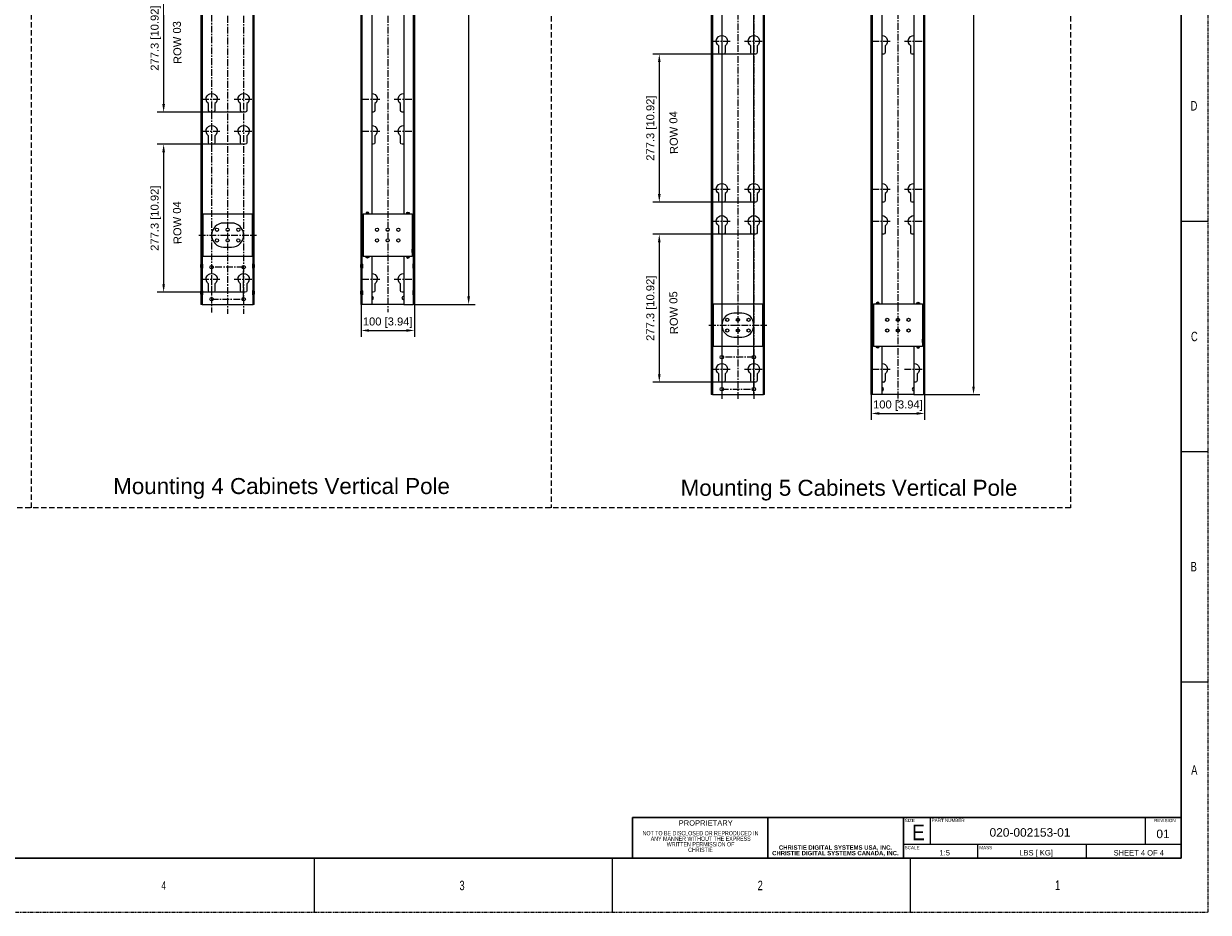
# Model space of a CAD drawing. Header units: millimetres. Extents: x -1086 to 4901, y 927 to 9917.
# Tile 3 of 86: x 1163 to 3384, y 927 to 2593. Entities that reach past the tile are written whole.
import ezdxf
from ezdxf.lldxf.tags import DXFTag

# ---------------------------------------------------------------- set-up
doc = ezdxf.new("R2010")
doc.units = ezdxf.units.MM
doc.header["$PDSIZE"] = -1
for name, pattern in [('ACISOWELD', [3, 2, -1]), ('CENTERX2', [20.319999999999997, 12.7, -2.54, 2.54, -2.54]), ('SLD-Phantom', [12.699999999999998, 6.35, -1.27, 1.27, -1.27, 1.27, -1.27]), ('SLD-Solid', [0])]:
    doc.linetypes.add(name, pattern=pattern)
for name, color, linetype, lineweight in [('5剖面线层', 4, 'Continuous', 15), ('7标注层', 6, 'Continuous', 15), ('中心线', 1, 'CENTERX2', 13), ('尺寸线', 6, 'Continuous', 13), ('虚线', 3, 'DASHED', 13)]:
    doc.layers.add(name, color=color, linetype=linetype, lineweight=lineweight)
doc.styles.add('ARIAL', font='arial.ttf')
doc.styles.add('SLDTEXTSTYLE0', font='GOTHIC.TTF', dxfattribs={"width": 0.7304})
doc.styles.add('SLDTEXTSTYLE1', font='GOTHIC.TTF', dxfattribs={"width": 0.7304})
doc.styles.add('SLDTEXTSTYLE2', font='ARIALBD.TTF', dxfattribs={"width": 0.948})
doc.styles.add('标注', font='arial.ttf')
tags = doc.linetypes.add('DASHED', pattern=[19.049999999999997, 12.7, -6.35]).pattern_tags.tags
tags[6:7] = [DXFTag(74, 4), DXFTag(75, 0), DXFTag(340, '0'), DXFTag(46, 1.0), DXFTag(50, 0.0), DXFTag(44, 0.0), DXFTag(45, 0.0)]
tags[4:5] = [DXFTag(74, 4), DXFTag(75, 0), DXFTag(340, '0'), DXFTag(46, 1.0), DXFTag(50, 0.0), DXFTag(44, 0.0), DXFTag(45, 0.0)]
doc.dimstyles.new(')CCC-35A1', dxfattribs={"dimscale": 20, "dimtxt": 1.5, "dimasz": 2.5, "dimexe": 1.2, "dimexo": 0, "dimgap": 0.5, "dimtad": 1, "dimzin": 12, "dimdsep": 46, "dimtxsty": 'ARIAL', "dimcen": 0.5, "dimclrd": 6, "dimclre": 6, "dimclrt": 6, "dimadec": 3, "dimazin": 3, "dimtfac": 1, "dimtmove": 0, "dimatfit": 3, "dimfxl": 1, "dimlwd": 13, "dimlwe": 13, "dimarcsym": 0})

# ---------------------------------------------------------------- blocks, each defined once
blk = doc.blocks.new('*D47')
at = {"layer": '7标注层', "color": 6, "lineweight": 13}
for p, q in [((2532.172232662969, 2197.98570751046), (2342.838824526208, 2197.98570751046)), ((2354.838824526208, 2182.98570751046), (2354.838824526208, 1935.688717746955)), ((2532.172232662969, 1920.688717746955), (2342.838824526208, 1920.688717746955))]:
    blk.add_line(p, q, dxfattribs=at)
at = {"layer": '7标注层', "color": 6}
for points in [[(2357.338824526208, 2182.98570751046), (2352.338824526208, 2182.98570751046), (2354.838824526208, 2197.98570751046)], [(2352.338824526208, 1935.688717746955), (2357.338824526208, 1935.688717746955), (2354.838824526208, 1920.688717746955)]]:
    blk.add_solid(points, dxfattribs=at)
at = {"layer": 'Defpoints', "color": 0}
for p in [(2532.172232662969, 2197.98570751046), (2354.838824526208, 1920.688717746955), (2532.172232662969, 1920.688717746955)]:
    blk.add_point(p, dxfattribs=at)
at = {"layer": '7标注层', "color": 6, "insert": (2340.22593230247, 2059.337212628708), "char_height": 15, "attachment_point": 5, "rotation": 90, "style": 'ARIAL'}
blk.add_mtext('277.3 [10.92]', dxfattribs=at)
blk = doc.blocks.new('*D48')
at = {"layer": '7标注层', "color": 6, "lineweight": 13}
for p, q in [((2532.172232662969, 2535.48570751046), (2342.838824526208, 2535.48570751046)), ((2354.838824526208, 2520.48570751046), (2354.838824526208, 2273.185707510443)), ((2532.172232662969, 2258.185707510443), (2342.838824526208, 2258.185707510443))]:
    blk.add_line(p, q, dxfattribs=at)
at = {"layer": '7标注层', "color": 6}
for points in [[(2357.338824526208, 2520.48570751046), (2352.338824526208, 2520.48570751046), (2354.838824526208, 2535.48570751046)], [(2352.338824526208, 2273.185707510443), (2357.338824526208, 2273.185707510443), (2354.838824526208, 2258.185707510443)]]:
    blk.add_solid(points, dxfattribs=at)
at = {"layer": 'Defpoints', "color": 0}
for p in [(2532.172232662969, 2535.48570751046), (2354.838824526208, 2258.185707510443), (2532.172232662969, 2258.185707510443)]:
    blk.add_point(p, dxfattribs=at)
at = {"layer": '7标注层', "color": 6, "insert": (2340.22593230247, 2396.835707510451), "char_height": 15, "attachment_point": 5, "rotation": 90, "style": 'ARIAL'}
blk.add_mtext('277.3 [10.92]', dxfattribs=at)
blk = doc.blocks.new('*D50')
at = {"layer": '7标注层', "color": 6, "lineweight": 13}
for p, q in [((2752.172232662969, 1897.685708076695), (2752.172232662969, 1850.210083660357)), ((2852.172232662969, 1897.685708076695), (2852.172232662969, 1850.210083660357)), ((2767.172232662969, 1862.210083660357), (2837.172232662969, 1862.210083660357))]:
    blk.add_line(p, q, dxfattribs=at)
at = {"layer": '7标注层', "color": 6}
for points in [[(2767.172232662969, 1864.710083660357), (2767.172232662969, 1859.710083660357), (2752.172232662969, 1862.210083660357)], [(2837.172232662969, 1859.710083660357), (2837.172232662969, 1864.710083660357), (2852.172232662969, 1862.210083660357)]]:
    blk.add_solid(points, dxfattribs=at)
at = {"layer": 'Defpoints', "color": 0}
for p in [(2752.172232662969, 1897.685708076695), (2852.172232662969, 1897.685708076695), (2852.172232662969, 1862.210083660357)]:
    blk.add_point(p, dxfattribs=at)
at = {"layer": '7标注层', "color": 6, "insert": (2802.172232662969, 1876.822975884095), "char_height": 15, "attachment_point": 5, "style": 'ARIAL'}
blk.add_mtext('100 [3.94]', dxfattribs=at)
blk = doc.blocks.new('*D51')
at = {"layer": '7标注层', "color": 6, "lineweight": 13}
for p, q in [((2852.172232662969, 3579.185708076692), (2955.891890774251, 3579.185708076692)), ((2943.891890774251, 3564.185708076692), (2943.891890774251, 1912.685708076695)), ((2852.172232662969, 1897.685708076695), (2955.891890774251, 1897.685708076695))]:
    blk.add_line(p, q, dxfattribs=at)
at = {"layer": '7标注层', "color": 6}
for points in [[(2946.391890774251, 3564.185708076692), (2941.391890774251, 3564.185708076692), (2943.891890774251, 3579.185708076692)], [(2941.391890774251, 1912.685708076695), (2946.391890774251, 1912.685708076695), (2943.891890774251, 1897.685708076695)]]:
    blk.add_solid(points, dxfattribs=at)
at = {"layer": 'Defpoints', "color": 0}
for p in [(2852.172232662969, 3579.185708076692), (2852.172232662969, 1897.685708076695), (2943.891890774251, 1897.685708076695)]:
    blk.add_point(p, dxfattribs=at)
at = {"layer": '7标注层', "color": 6, "insert": (2929.278998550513, 2738.435708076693), "char_height": 15, "attachment_point": 5, "rotation": 90, "style": 'ARIAL'}
blk.add_mtext('1681.5 [66.20]', dxfattribs=at)
blk = doc.blocks.new('DFGHDFG6YY8')
at = {"color": 7, "linetype": 'Continuous', "lineweight": 15}
for points in [[(-29580.31370103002, -27772.53763908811, -3.186140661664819), (-29568.31370103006, -27772.53763908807), (-29568.31370103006, -27785.42279217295, -0.414213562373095), (-29571.31370103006, -27788.42279217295), (-29577.31370103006, -27788.42279217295, -0.414213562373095), (-29580.31370103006, -27785.42279217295), (-29580.31370103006, -27772.53763908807)], [(-29520.31370103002, -27772.53763908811, -3.186140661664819), (-29508.31370103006, -27772.53763908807), (-29508.31370103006, -27785.42279217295, -0.414213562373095), (-29511.31370103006, -27788.42279217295), (-29517.31370103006, -27788.42279217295, -0.414213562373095), (-29520.31370103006, -27785.42279217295), (-29520.31370103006, -27772.53763908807)]]:
    blk.add_lwpolyline(points, format="xyb", close=True, dxfattribs=at)
at = {"layer": '中心线'}
for p, q in [((-29592.09044118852, -27763.91978193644), (-29556.5369608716, -27763.91978193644)), ((-29532.09044118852, -27763.91978193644), (-29496.5369608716, -27763.91978193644))]:
    blk.add_line(p, q, dxfattribs=at)
blk = doc.blocks.new('*D54')
at = {"layer": '7标注层', "color": 6, "lineweight": 13}
for p, q in [((1575.707155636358, 2366.735707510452), (1413.671724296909, 2366.735707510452)), ((1425.671724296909, 2351.735707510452), (1425.671724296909, 2104.435707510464)), ((1575.707155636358, 2089.435707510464), (1413.671724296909, 2089.435707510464))]:
    blk.add_line(p, q, dxfattribs=at)
at = {"layer": '7标注层', "color": 6}
for points in [[(1428.171724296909, 2351.735707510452), (1423.171724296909, 2351.735707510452), (1425.671724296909, 2366.735707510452)], [(1423.171724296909, 2104.435707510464), (1428.171724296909, 2104.435707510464), (1425.671724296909, 2089.435707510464)]]:
    blk.add_solid(points, dxfattribs=at)
at = {"layer": 'Defpoints', "color": 0}
for p in [(1575.707155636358, 2366.735707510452), (1425.671724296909, 2089.435707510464), (1575.707155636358, 2089.435707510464)]:
    blk.add_point(p, dxfattribs=at)
at = {"layer": '7标注层', "color": 6, "insert": (1411.058832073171, 2228.085707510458), "char_height": 15, "attachment_point": 5, "rotation": 90, "style": 'ARIAL'}
blk.add_mtext('277.3 [10.92]', dxfattribs=at)
blk = doc.blocks.new('*D55')
at = {"layer": '7标注层', "color": 6, "lineweight": 13}
for p, q in [((1795.707155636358, 2066.435708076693), (1795.707155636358, 2005.713735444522)), ((1895.707155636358, 2066.435708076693), (1895.707155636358, 2005.713735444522)), ((1810.707155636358, 2017.713735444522), (1880.707155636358, 2017.713735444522))]:
    blk.add_line(p, q, dxfattribs=at)
at = {"layer": '7标注层', "color": 6}
for points in [[(1810.707155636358, 2020.213735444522), (1810.707155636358, 2015.213735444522), (1795.707155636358, 2017.713735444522)], [(1880.707155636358, 2015.213735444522), (1880.707155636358, 2020.213735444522), (1895.707155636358, 2017.713735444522)]]:
    blk.add_solid(points, dxfattribs=at)
at = {"layer": 'Defpoints', "color": 0}
for p in [(1795.707155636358, 2066.435708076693), (1895.707155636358, 2066.435708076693), (1895.707155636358, 2017.713735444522)]:
    blk.add_point(p, dxfattribs=at)
at = {"layer": '7标注层', "color": 6, "insert": (1845.707155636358, 2032.32662766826), "char_height": 15, "attachment_point": 5, "style": 'ARIAL'}
blk.add_mtext('100 [3.94]', dxfattribs=at)
blk = doc.blocks.new('*D56')
at = {"layer": '7标注层', "color": 6, "lineweight": 13}
for p, q in [((1575.707155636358, 2704.235707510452), (1413.671724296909, 2704.235707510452)), ((1425.671724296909, 2689.235707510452), (1425.671724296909, 2441.935707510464)), ((1575.707155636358, 2426.935707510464), (1413.671724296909, 2426.935707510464))]:
    blk.add_line(p, q, dxfattribs=at)
at = {"layer": '7标注层', "color": 6}
for points in [[(1428.171724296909, 2689.235707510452), (1423.171724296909, 2689.235707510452), (1425.671724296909, 2704.235707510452)], [(1423.171724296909, 2441.935707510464), (1428.171724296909, 2441.935707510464), (1425.671724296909, 2426.935707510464)]]:
    blk.add_solid(points, dxfattribs=at)
at = {"layer": 'Defpoints', "color": 0}
for p in [(1575.707155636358, 2704.235707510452), (1425.671724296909, 2426.935707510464), (1575.707155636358, 2426.935707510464)]:
    blk.add_point(p, dxfattribs=at)
at = {"layer": '7标注层', "color": 6, "insert": (1411.058832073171, 2565.585707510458), "char_height": 15, "attachment_point": 5, "rotation": 90, "style": 'ARIAL'}
blk.add_mtext('277.3 [10.92]', dxfattribs=at)
blk = doc.blocks.new('*D57')
at = {"layer": '7标注层', "color": 6, "lineweight": 13}
for p, q in [((1895.707155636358, 3410.435708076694), (2009.445221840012, 3410.435708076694)), ((1997.445221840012, 3395.435708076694), (1997.445221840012, 2081.435708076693)), ((1895.707155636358, 2066.435708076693), (2009.445221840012, 2066.435708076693))]:
    blk.add_line(p, q, dxfattribs=at)
at = {"layer": '7标注层', "color": 6}
for points in [[(1999.945221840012, 3395.435708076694), (1994.945221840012, 3395.435708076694), (1997.445221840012, 3410.435708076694)], [(1994.945221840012, 2081.435708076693), (1999.945221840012, 2081.435708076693), (1997.445221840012, 2066.435708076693)]]:
    blk.add_solid(points, dxfattribs=at)
at = {"layer": 'Defpoints', "color": 0}
for p in [(1895.707155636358, 3410.435708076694), (1895.707155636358, 2066.435708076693), (1997.445221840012, 2066.435708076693)]:
    blk.add_point(p, dxfattribs=at)
at = {"layer": '7标注层', "color": 6, "insert": (1982.832329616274, 2738.435708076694), "char_height": 15, "attachment_point": 5, "rotation": 90, "style": 'ARIAL'}
blk.add_mtext('1344 [52.91]', dxfattribs=at)
blk = doc.blocks.new('YTHGFGH')
at = {"color": 7, "linetype": 'Continuous', "lineweight": 15}
for p, q in [((20055.4507891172, 9030.66680704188), (20055.7007891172, 9030.91680704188)), ((20055.4507891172, 9030.66680704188), (20055.4507891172, 9023.266807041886)), ((20055.7007891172, 9023.016807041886), (20055.4507891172, 9023.266807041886)), ((20055.7007891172, 9023.016807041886), (20055.7007891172, 9030.91680704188)), ((20055.7007891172, 9030.91680704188), (20057.4507891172, 9030.91680704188)), ((20057.4507891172, 9023.016807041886), (20055.7007891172, 9023.016807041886)), ((20057.4507891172, 9023.016807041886), (20057.4507891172, 9030.91680704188)), ((20057.7645863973, 9030.722464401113), (20057.4507891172, 9030.722464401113)), ((20057.7645863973, 9030.199923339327), (20057.4507891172, 9030.199923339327)), ((20057.7645863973, 9029.633144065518), (20057.4507891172, 9029.633144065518)), ((20057.7645863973, 9029.132950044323), (20057.4507891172, 9029.132950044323)), ((20057.7645863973, 9029.082824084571), (20057.4507891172, 9029.082824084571)), ((20057.7645863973, 9028.540602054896), (20057.4507891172, 9028.540602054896)), ((20057.7645863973, 9028.325373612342), (20057.4507891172, 9028.325373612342)), ((20057.7645863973, 9027.794200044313), (20057.4507891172, 9027.794200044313)), ((20057.7645863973, 9027.434937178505), (20057.4507891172, 9027.434937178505)), ((20057.7645863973, 9026.966807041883), (20057.4507891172, 9026.966807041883)), ((20057.7645863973, 9026.498676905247), (20057.4507891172, 9026.498676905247)), ((20057.7645863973, 9026.139414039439), (20057.4507891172, 9026.139414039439)), ((20057.7645863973, 9025.608240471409), (20057.4507891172, 9025.608240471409)), ((20057.7645863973, 9025.39301202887), (20057.4507891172, 9025.39301202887)), ((20057.7645863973, 9024.85078999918), (20057.4507891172, 9024.85078999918)), ((20057.7645863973, 9024.800664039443), (20057.4507891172, 9024.800664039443)), ((20057.7645863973, 9024.300470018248), (20057.4507891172, 9024.300470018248)), ((20057.7645863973, 9023.72005891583), (20057.4507891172, 9023.72005891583)), ((20057.7645863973, 9023.211149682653), (20057.4507891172, 9023.211149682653)), ((20057.7645863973, 9029.633144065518), (20057.7645863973, 9030.722464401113)), ((20057.7645863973, 9029.432795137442), (20058.2267891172, 9029.656807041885)), ((20057.7645863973, 9029.132950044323), (20057.7645863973, 9029.633144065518)), ((20057.7645863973, 9029.082824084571), (20057.7645863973, 9029.132950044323)), ((20057.7645863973, 9028.540602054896), (20057.7645863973, 9029.082824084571)), ((20057.7645863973, 9028.325373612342), (20057.7645863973, 9028.540602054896)), ((20057.7645863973, 9027.794200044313), (20057.7645863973, 9028.325373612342)), ((20057.7645863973, 9027.434937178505), (20057.7645863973, 9027.794200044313)), ((20057.7645863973, 9026.966807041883), (20057.7645863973, 9027.434937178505)), ((20057.7645863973, 9026.498676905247), (20057.7645863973, 9026.966807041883)), ((20057.7645863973, 9026.139414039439), (20057.7645863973, 9026.498676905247)), ((20057.7645863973, 9025.608240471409), (20057.7645863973, 9026.139414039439)), ((20057.7645863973, 9025.39301202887), (20057.7645863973, 9025.608240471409)), ((20057.7645863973, 9024.85078999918), (20057.7645863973, 9025.39301202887)), ((20057.7645863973, 9024.800664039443), (20057.7645863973, 9024.85078999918)), ((20057.7645863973, 9024.300470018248), (20057.7645863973, 9024.800664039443)), ((20057.7645863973, 9024.500818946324), (20058.2267891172, 9024.27680704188)), ((20057.7645863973, 9023.211149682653), (20057.7645863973, 9024.300470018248)), ((20058.22678911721, 9024.276807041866), (20058.2267891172, 9029.65680704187)), ((20058.2267891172, 9029.656807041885), (20058.4207891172, 9029.656807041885)), ((20058.2267891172, 9024.27680704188), (20058.4207891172, 9024.27680704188)), ((20058.4207891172, 9024.27680704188), (20058.4207891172, 9029.656807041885))]:
    blk.add_line(p, q, dxfattribs=at)
at = {"layer": 'Defpoints', "color": 3}
for p, q in [((20055.4507891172, 9028.966807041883), (20058.4207891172, 9028.966807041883)), ((20055.4507891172, 9024.966807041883), (20058.4207891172, 9024.966807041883))]:
    blk.add_line(p, q, dxfattribs=at)
at = {"insert": (20056.30044147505, 9025.49240792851), "char_height": 0.625, "width": 0.7701345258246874, "attachment_point": 1, "rotation": 90, "style": '标注'}
blk.add_mtext('JCLS-M4-1', dxfattribs=at)

msp = doc.modelspace()

# ---------------------------------------------------------------- hatches: boundary and pattern name
at = {"layer": '5剖面线层'}
for points in [[(1799.707155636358, 2223.938717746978, -0.9999999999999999), (1799.707155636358, 2229.938717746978)], [(1810.739152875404, 2236.438717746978, 0.9999999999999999), (1804.739152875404, 2236.438717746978)], [(1880.675158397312, 2236.438717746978, -0.9999999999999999), (1886.675158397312, 2236.438717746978)], [(1891.707155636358, 2223.938717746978, 0.9999999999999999), (1891.707155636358, 2229.938717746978)], [(1799.707155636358, 2193.938717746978, -0.9999999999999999), (1799.707155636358, 2199.938717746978)], [(1891.707155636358, 2193.938717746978, 0.9999999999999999), (1891.707155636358, 2199.938717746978)], [(1799.707155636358, 2169.938717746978, 0.9999999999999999), (1799.707155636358, 2163.938717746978)], [(1810.739152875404, 2156.438717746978, -0.9999999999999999), (1804.739152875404, 2156.438717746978)], [(1880.675158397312, 2156.438717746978, 0.9999999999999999), (1886.675158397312, 2156.438717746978)], [(1891.707155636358, 2169.938717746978, -0.9999999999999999), (1891.707155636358, 2163.938717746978)], [(2767.204229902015, 2067.685708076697, 0.9999999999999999), (2761.204229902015, 2067.685708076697)], [(2837.140235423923, 2067.685708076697, -0.9999999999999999), (2843.140235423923, 2067.685708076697)], [(2756.172232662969, 2055.185708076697, -0.9999999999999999), (2756.172232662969, 2061.185708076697)], [(2848.172232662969, 2055.185708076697, 0.9999999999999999), (2848.172232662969, 2061.185708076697)], [(2756.172232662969, 2025.185708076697, -0.9999999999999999), (2756.172232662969, 2031.185708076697)], [(2848.172232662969, 2025.185708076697, 0.9999999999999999), (2848.172232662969, 2031.185708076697)], [(2756.172232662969, 2001.185708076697, 0.9999999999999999), (2756.172232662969, 1995.185708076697)], [(2848.172232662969, 2001.185708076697, -0.9999999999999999), (2848.172232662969, 1995.185708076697)], [(2767.204229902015, 1987.685708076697, -0.9999999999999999), (2761.204229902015, 1987.685708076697)], [(2837.140235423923, 1987.685708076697, 0.9999999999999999), (2843.140235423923, 1987.685708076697)]]:
    msp.add_hatch(color=256, dxfattribs=at).paths.add_polyline_path(points)

# ---------------------------------------------------------------- linework, layer by layer
at = {"color": 7, "linetype": 'SLD-Phantom', "lineweight": 0}
for p, q in [((3384.01924929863, 927.4463750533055), (3384.01924929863, 4381.846375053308)), ((-1086.380750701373, 927.4463750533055), (3384.01924929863, 927.4463750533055))]:
    msp.add_line(p, q, dxfattribs=at)
at = {"color": 7, "linetype": 'SLD-Solid', "lineweight": 30}
for p, q in [((3333.219249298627, 4280.246375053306), (3333.219249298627, 1029.046375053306)), ((3333.219249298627, 1105.246375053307), (2304.51924929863, 1105.246375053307)), ((2304.51924929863, 1029.046375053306), (2304.51924929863, 1105.246375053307)), ((2558.51924929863, 1029.046375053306), (2558.51924929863, 1105.246375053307)), ((2812.51924929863, 1029.046375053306), (2812.51924929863, 1105.246375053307)), ((-1035.580750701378, 1029.046375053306), (3333.219249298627, 1029.046375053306))]:
    msp.add_line(p, q, dxfattribs=at)
at = {"linetype": 'ACISOWELD', "ltscale": 5}
for p, q in [((1177.880735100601, 1685.243326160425), (1177.880735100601, 3791.628089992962)), ((2151.938484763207, 3791.628089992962), (2151.938484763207, 1685.243326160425))]:
    msp.add_line(p, q, dxfattribs=at)
at = {"color": 7, "linetype": 'Continuous', "lineweight": 15}
for p, q in [((2452.172232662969, 3579.185708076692), (2452.172232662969, 1897.685708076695)), ((2552.172232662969, 1897.685708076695), (2552.172232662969, 3579.185708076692)), ((2752.172232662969, 1897.685708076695), (2752.172232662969, 3579.185708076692)), ((2852.172232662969, 3579.185708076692), (2852.172232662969, 1897.685708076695)), ((1495.707155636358, 3410.43570807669), (1495.707155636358, 2066.435708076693)), ((1595.707155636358, 2066.435708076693), (1595.707155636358, 3410.43570807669)), ((1795.707155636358, 2066.435708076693), (1795.707155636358, 3410.435708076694)), ((1895.707155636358, 3410.435708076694), (1895.707155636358, 2066.435708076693)), ((1815.707155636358, 3240.43570807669), (1815.707155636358, 2236.438717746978)), ((1875.707155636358, 3240.435708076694), (1875.707155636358, 2236.438717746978)), ((2772.172232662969, 2698.435708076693), (2772.172232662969, 2067.685708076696)), ((2832.172232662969, 2698.435708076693), (2832.172232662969, 2067.685708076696)), ((1799.707155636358, 2236.438717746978), (1799.707155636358, 2157.438717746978)), ((1891.707155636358, 2236.438717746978), (1891.707155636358, 2157.438717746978)), ((1815.707155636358, 2156.438717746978), (1815.707155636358, 2066.435708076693)), ((1875.707155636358, 2156.438717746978), (1875.707155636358, 2066.435708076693)), ((1497.807155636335, 2066.435708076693), (1495.707155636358, 2066.435708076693)), ((1497.807155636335, 2066.435708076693), (1593.607155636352, 2066.435708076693)), ((1595.707155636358, 2066.435708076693), (1593.607155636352, 2066.435708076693)), ((1797.807155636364, 2066.435708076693), (1795.707155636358, 2066.435708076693)), ((1815.707155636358, 2066.435708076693), (1797.807155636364, 2066.435708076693)), ((1875.707155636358, 2066.435708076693), (1815.707155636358, 2066.435708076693)), ((1875.707155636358, 2066.435708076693), (1815.707155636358, 2066.435708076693)), ((1875.707155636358, 2066.435708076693), (1893.607155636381, 2066.435708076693)), ((1895.707155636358, 2066.435708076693), (1893.607155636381, 2066.435708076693)), ((2756.172232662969, 2067.685708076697), (2756.172232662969, 1988.685708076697)), ((2848.172232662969, 2067.685708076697), (2848.172232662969, 1988.685708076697)), ((2772.172232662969, 1987.685708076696), (2772.172232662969, 1897.685708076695)), ((2832.172232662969, 1987.685708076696), (2832.172232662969, 1897.685708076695)), ((2775.172232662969, 1920.685707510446), (2772.172232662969, 1920.685707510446)), ((2454.272232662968, 1897.685708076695), (2452.172232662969, 1897.685708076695)), ((2454.272232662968, 1897.685708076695), (2550.072232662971, 1897.685708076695)), ((2552.172232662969, 1897.685708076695), (2550.072232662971, 1897.685708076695)), ((2754.272232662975, 1897.685708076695), (2752.172232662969, 1897.685708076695)), ((2772.172232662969, 1897.685708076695), (2754.272232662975, 1897.685708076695)), ((2832.172232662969, 1897.685708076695), (2772.172232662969, 1897.685708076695)), ((2832.172232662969, 1897.685708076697), (2772.172232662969, 1897.685708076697)), ((2832.172232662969, 1897.685708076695), (2772.172232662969, 1897.685708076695)), ((2832.172232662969, 1897.685708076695), (2850.072232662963, 1897.685708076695)), ((2852.172232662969, 1897.685708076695), (2850.072232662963, 1897.685708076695))]:
    msp.add_line(p, q, dxfattribs=at)
at = {"color": 7, "linetype": 'SLD-Solid', "lineweight": 0}
for p, q in [((3333.219249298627, 2222.846375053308), (3384.01924929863, 2222.846375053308)), ((3333.219249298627, 1791.046375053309), (3384.01924929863, 1791.046375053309)), ((3333.219249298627, 1359.246375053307), (3384.01924929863, 1359.246375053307)), ((3333.219249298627, 1029.046375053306), (3333.219249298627, 1283.046375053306)), ((2304.51924929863, 1029.046375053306), (2304.51924929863, 1105.246375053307)), ((2863.319249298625, 1054.446375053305), (2863.319249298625, 1105.246375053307)), ((3266.419249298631, 1054.446375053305), (3266.419249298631, 1105.246375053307)), ((3333.219249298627, 1054.446375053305), (2812.51924929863, 1054.446375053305)), ((2952.219249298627, 1029.046375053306), (2952.219249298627, 1054.446375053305)), ((3155.419249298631, 1029.046375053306), (3155.419249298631, 1054.446375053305)), ((1707.619249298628, 1029.046375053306), (1707.619249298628, 927.4463750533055)), ((2266.419249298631, 1029.046375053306), (2266.419249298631, 927.4463750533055)), ((2558.51924929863, 1029.046375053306), (2304.51924929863, 1029.046375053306)), ((2812.51924929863, 1029.046375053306), (2558.51924929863, 1029.046375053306)), ((3333.219249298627, 1029.046375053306), (2812.51924929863, 1029.046375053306)), ((2825.219249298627, 1029.046375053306), (2825.219249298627, 927.4463750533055))]:
    msp.add_line(p, q, dxfattribs=at)
at = {"linetype": 'ACISOWELD', "ltscale": 5}
msp.add_lwpolyline([(-770.2347642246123, 3791.628089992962), (3125.996234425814, 3791.628089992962), (3125.996234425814, 1685.243326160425), (-770.2347642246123, 1685.243326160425)], close=True, dxfattribs=at)
at = {"color": 7, "linetype": 'Continuous', "lineweight": 15}
for points in [[(2772.172232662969, 2570.487704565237, -0.7342378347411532), (2778.172232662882, 2551.370860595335), (2778.172232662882, 2538.485707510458, -0.414213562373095), (2775.172232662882, 2535.485707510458), (2772.172232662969, 2535.485707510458)], [(2832.172232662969, 2535.485707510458), (2829.172232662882, 2535.485707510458, -0.414213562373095), (2826.172232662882, 2538.485707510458), (2826.172232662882, 2551.370860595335), (2826.172232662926, 2551.370860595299, -0.734237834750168), (2832.172232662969, 2570.487704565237, -0.734237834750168)], [(1815.707155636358, 2461.937704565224, -0.7342378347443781), (1821.707155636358, 2442.820860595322), (1821.707155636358, 2429.935707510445, -0.414213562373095), (1818.707155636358, 2426.935707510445), (1815.707155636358, 2426.935707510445)], [(1875.707155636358, 2426.935707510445), (1872.707155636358, 2426.935707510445, -0.414213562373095), (1869.707155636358, 2429.935707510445), (1869.707155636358, 2442.820860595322), (1869.707155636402, 2442.820860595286, -0.7342378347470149), (1875.707155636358, 2461.937704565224, -0.7342378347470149)], [(1815.707155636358, 2401.73770456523, -0.7342378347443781), (1821.707155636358, 2382.620860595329), (1821.707155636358, 2369.735707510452, -0.414213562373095), (1818.707155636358, 2366.735707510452), (1815.707155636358, 2366.735707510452)], [(1875.707155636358, 2366.735707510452), (1872.707155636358, 2366.735707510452, -0.414213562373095), (1869.707155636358, 2369.735707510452), (1869.707155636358, 2382.620860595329), (1869.707155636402, 2382.620860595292, -0.7342378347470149), (1875.707155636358, 2401.73770456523, -0.7342378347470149)], [(2772.172232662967, 2293.187704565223, -0.7342378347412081), (2778.172232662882, 2274.070860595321), (2778.172232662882, 2261.185707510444, -0.414213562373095), (2775.172232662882, 2258.185707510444), (2772.172232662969, 2258.185707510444)], [(2832.172232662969, 2258.185707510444), (2829.172232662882, 2258.185707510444, -0.414213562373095), (2826.172232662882, 2261.185707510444), (2826.172232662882, 2274.070860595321), (2826.172232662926, 2274.070860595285, -0.7342378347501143), (2832.172232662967, 2293.187704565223, -0.7342378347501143)], [(2772.172232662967, 2232.98770456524, -0.7342378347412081), (2778.172232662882, 2213.870860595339), (2778.172232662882, 2200.985707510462, -0.414213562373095), (2775.172232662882, 2197.985707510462), (2772.172232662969, 2197.985707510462)], [(2832.172232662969, 2197.985707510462), (2829.172232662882, 2197.985707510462, -0.414213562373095), (2826.172232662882, 2200.985707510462), (2826.172232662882, 2213.870860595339), (2826.172232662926, 2213.870860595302, -0.7342378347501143), (2832.172232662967, 2232.98770456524, -0.7342378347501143)], [(1815.707155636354, 2124.437704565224, -0.7342378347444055), (1821.707155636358, 2105.320860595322), (1821.707155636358, 2092.435707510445, -0.414213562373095), (1818.707155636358, 2089.435707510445), (1815.707155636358, 2089.435707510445)], [(1875.707155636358, 2089.435707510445), (1872.707155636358, 2089.435707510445, -0.414213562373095), (1869.707155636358, 2092.435707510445), (1869.707155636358, 2105.320860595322), (1869.707155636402, 2105.320860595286, -0.7342378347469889), (1875.707155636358, 2124.437704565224, -0.7342378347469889)], [(2772.172232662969, 1955.687704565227, -0.7342378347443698), (2778.172232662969, 1936.570860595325), (2778.172232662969, 1923.685707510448, -0.414213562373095), (2775.172232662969, 1920.685707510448), (2772.172232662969, 1920.685707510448)], [(2832.172232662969, 1955.687704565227, -0.7342378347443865), (2838.172232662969, 1936.570860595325), (2838.172232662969, 1923.685707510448, -0.414213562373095), (2835.172232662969, 1920.685707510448), (2832.172232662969, 1920.685707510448)]]:
    msp.add_lwpolyline(points, format="xyb", dxfattribs=at)
for points in [[(1799.707155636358, 2236.438717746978), (1891.707155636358, 2236.438717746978), (1891.707155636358, 2156.438717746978), (1799.707155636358, 2156.438717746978)], [(2756.172232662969, 2067.685708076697), (2848.172232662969, 2067.685708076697), (2848.172232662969, 1987.685708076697), (2756.172232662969, 1987.685708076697)]]:
    msp.add_lwpolyline(points, close=True, dxfattribs=at)
for points in [[(1553.207155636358, 2218.938717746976), (1538.207155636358, 2218.93871774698, 0.9999999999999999), (1538.207155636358, 2173.93871774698), (1553.207155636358, 2173.93871774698, 0.9999999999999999), (1553.207155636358, 2218.93871774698, 0.9999999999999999)], [(2509.672232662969, 2050.185708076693), (2494.672232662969, 2050.185708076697, 0.9999999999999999), (2494.672232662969, 2005.185708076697), (2509.672232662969, 2005.185708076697, 0.9999999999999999), (2509.672232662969, 2050.185708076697, 0.9999999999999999)]]:
    msp.add_lwpolyline(points, format="xyb", close=True, dxfattribs=at)
for centre in [(1525.707155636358, 2206.43871774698), (1545.707155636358, 2206.43871774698), (1565.707155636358, 2206.43871774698), (1825.707155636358, 2206.438717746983), (1845.707155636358, 2206.438717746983), (1865.707155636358, 2206.438717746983), (1525.707155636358, 2186.43871774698), (1545.707155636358, 2186.43871774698), (1565.707155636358, 2186.43871774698), (1825.707155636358, 2186.438717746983), (1845.707155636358, 2186.438717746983), (1865.707155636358, 2186.438717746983), (2482.172232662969, 2037.685708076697), (2502.172232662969, 2037.685708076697), (2522.172232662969, 2037.685708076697), (2782.172232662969, 2037.685708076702), (2802.172232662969, 2037.685708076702), (2822.172232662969, 2037.685708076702), (2482.172232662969, 2017.685708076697), (2502.172232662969, 2017.685708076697), (2522.172232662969, 2017.685708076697), (2782.172232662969, 2017.685708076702), (2802.172232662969, 2017.685708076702), (2822.172232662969, 2017.685708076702)]:
    msp.add_circle(centre, 3)
for centre in [(1515.707155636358, 2136.435717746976), (1575.707155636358, 2136.435717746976), (1515.707155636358, 2076.435717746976), (1575.707155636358, 2076.435717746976), (2472.172232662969, 1967.685708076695), (2532.172232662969, 1967.685708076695), (2472.172232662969, 1907.685708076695), (2532.172232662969, 1907.685708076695)]:
    msp.add_circle(centre, 3.25, dxfattribs=at)
for centre, radius, start, end in [((1815.707155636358, 2078.435708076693), 3.25, 270, 90), ((1875.707155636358, 2078.435708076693), 3.25, 90, 270), ((2772.172232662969, 1907.688717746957), 3.25, 270, 90), ((2775.172232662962, 1923.685707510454), 3.000000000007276, 270.0000000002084, 359.9999999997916), ((2832.172232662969, 1907.688717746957), 3.25, 90, 270)]:
    msp.add_arc(centre, radius, start, end, dxfattribs=at)
at = {"layer": '5剖面线层'}
for points in [[(1799.707155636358, 2223.938717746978, -0.9999999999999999), (1799.707155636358, 2229.938717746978), (1799.707155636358, 2223.938717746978)], [(1810.739152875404, 2236.438717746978, 0.9999999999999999), (1804.739152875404, 2236.438717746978), (1810.739152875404, 2236.438717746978)], [(1880.675158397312, 2236.438717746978, -0.9999999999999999), (1886.675158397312, 2236.438717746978), (1880.675158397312, 2236.438717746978)], [(1891.707155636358, 2223.938717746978, 0.9999999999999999), (1891.707155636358, 2229.938717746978), (1891.707155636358, 2223.938717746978)], [(1799.707155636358, 2193.938717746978, -0.9999999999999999), (1799.707155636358, 2199.938717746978), (1799.707155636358, 2193.938717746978)], [(1891.707155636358, 2193.938717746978, 0.9999999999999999), (1891.707155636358, 2199.938717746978), (1891.707155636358, 2193.938717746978)], [(1799.707155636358, 2169.938717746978, 0.9999999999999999), (1799.707155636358, 2163.938717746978), (1799.707155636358, 2169.938717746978)], [(1810.739152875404, 2156.438717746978, -0.9999999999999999), (1804.739152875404, 2156.438717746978), (1810.739152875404, 2156.438717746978)], [(1880.675158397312, 2156.438717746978, 0.9999999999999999), (1886.675158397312, 2156.438717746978), (1880.675158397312, 2156.438717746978)], [(1891.707155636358, 2169.938717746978, -0.9999999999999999), (1891.707155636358, 2163.938717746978), (1891.707155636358, 2169.938717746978)], [(2767.204229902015, 2067.685708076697, 0.9999999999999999), (2761.204229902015, 2067.685708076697), (2767.204229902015, 2067.685708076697)], [(2837.140235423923, 2067.685708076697, -0.9999999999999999), (2843.140235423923, 2067.685708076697), (2837.140235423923, 2067.685708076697)], [(2756.172232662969, 2055.185708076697, -0.9999999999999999), (2756.172232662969, 2061.185708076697), (2756.172232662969, 2055.185708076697)], [(2848.172232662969, 2055.185708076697, 0.9999999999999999), (2848.172232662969, 2061.185708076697), (2848.172232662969, 2055.185708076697)], [(2756.172232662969, 2025.185708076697, -0.9999999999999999), (2756.172232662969, 2031.185708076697), (2756.172232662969, 2025.185708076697)], [(2848.172232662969, 2025.185708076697, 0.9999999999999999), (2848.172232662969, 2031.185708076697), (2848.172232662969, 2025.185708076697)], [(2756.172232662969, 2001.185708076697, 0.9999999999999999), (2756.172232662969, 1995.185708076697), (2756.172232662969, 2001.185708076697)], [(2848.172232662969, 2001.185708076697, -0.9999999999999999), (2848.172232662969, 1995.185708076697), (2848.172232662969, 2001.185708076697)], [(2767.204229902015, 1987.685708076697, -0.9999999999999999), (2761.204229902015, 1987.685708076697), (2767.204229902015, 1987.685708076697)], [(2837.140235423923, 1987.685708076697, 0.9999999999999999), (2843.140235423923, 1987.685708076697), (2837.140235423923, 1987.685708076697)]]:
    msp.add_lwpolyline(points, format="xyb", close=True, dxfattribs=at)
at = {"layer": '中心线'}
for p, q in [((2472.172232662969, 3588.672394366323), (2472.172232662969, 1887.334364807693)), ((2502.172232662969, 3588.672394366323), (2502.172232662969, 1887.334364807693)), ((2532.172232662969, 3588.672394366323), (2532.172232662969, 1887.334364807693)), ((2802.172232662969, 3589.675404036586), (2802.172232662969, 1882.334364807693)), ((1515.707155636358, 3421.922394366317), (1515.707155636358, 2051.081355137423)), ((1545.707155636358, 3419.925404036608), (1545.707155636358, 2049.084364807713)), ((1575.707155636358, 3419.925404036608), (1575.707155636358, 2049.084364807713)), ((1845.707155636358, 3419.925404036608), (1845.707155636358, 2052.084364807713)), ((2754.395492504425, 2559.988717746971), (2789.948972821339, 2559.988717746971)), ((2814.395492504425, 2559.988717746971), (2849.948972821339, 2559.988717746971)), ((1797.930415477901, 2451.438717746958), (1833.483895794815, 2451.438717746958)), ((1857.930415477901, 2451.438717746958), (1893.483895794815, 2451.438717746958)), ((1797.930415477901, 2391.238717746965), (1833.483895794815, 2391.238717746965)), ((1857.930415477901, 2391.238717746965), (1893.483895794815, 2391.238717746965)), ((2754.395492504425, 2282.688717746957), (2789.948972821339, 2282.688717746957)), ((2814.395492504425, 2282.688717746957), (2849.948972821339, 2282.688717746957)), ((2754.395492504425, 2222.488717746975), (2789.948972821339, 2222.488717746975)), ((2814.395492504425, 2222.488717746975), (2849.948972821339, 2222.488717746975)), ((1491.428464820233, 2196.43871774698), (1599.985846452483, 2196.43871774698)), ((1797.930415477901, 2113.938717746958), (1833.483895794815, 2113.938717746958)), ((1857.930415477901, 2113.938717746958), (1893.483895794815, 2113.938717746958)), ((2447.893541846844, 2027.685708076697), (2556.450923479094, 2027.685708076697)), ((2754.395492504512, 1945.18871774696), (2789.948972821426, 1945.18871774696)), ((2814.395492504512, 1945.18871774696), (2849.948972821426, 1945.18871774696))]:
    msp.add_line(p, q, dxfattribs=at)
for points in [[(1515.707155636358, 2076.435717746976), (1575.707155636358, 2076.435717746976), (1575.707155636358, 2136.435717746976), (1515.707155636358, 2136.435717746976)], [(2472.172232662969, 1907.685708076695), (2532.172232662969, 1907.685708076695), (2532.172232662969, 1967.685708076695), (2472.172232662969, 1967.685708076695)]]:
    msp.add_lwpolyline(points, close=True, dxfattribs=at)
at = {"layer": '虚线'}
for p, q in [((2454.272232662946, 3579.185708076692), (2454.272232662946, 1897.685708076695)), ((2550.072232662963, 1897.685708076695), (2550.072232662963, 3579.185708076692)), ((2754.272232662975, 1897.685708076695), (2754.272232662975, 3579.185708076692)), ((2850.072232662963, 3579.185708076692), (2850.072232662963, 1897.685708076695)), ((1497.807155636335, 3410.43570807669), (1497.807155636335, 2066.435708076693)), ((1593.607155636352, 2066.435708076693), (1593.607155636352, 3410.43570807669)), ((1797.807155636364, 2066.435708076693), (1797.807155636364, 3410.435708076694)), ((1893.607155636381, 3410.435708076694), (1893.607155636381, 2066.435708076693))]:
    msp.add_line(p, q, dxfattribs=at)
for points in [[(2472.172232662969, 3545.188717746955), (2472.172232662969, 1897.685708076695)], [(2532.172232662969, 1897.685708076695), (2532.172232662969, 3545.188717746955)]]:
    msp.add_lwpolyline(points, dxfattribs=at)
for points in [[(1499.707155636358, 2236.438717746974), (1591.707155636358, 2236.438717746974), (1591.707155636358, 2156.438717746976), (1499.707155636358, 2156.438717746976)], [(2456.172232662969, 2067.685708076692), (2548.172232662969, 2067.685708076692), (2548.172232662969, 1987.685708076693), (2456.172232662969, 1987.685708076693)]]:
    msp.add_lwpolyline(points, close=True, dxfattribs=at)

# ---------------------------------------------------------------- block references
at = {"xscale": -1}
for p in [(21553.9449034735, -6888.531098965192), (21853.9449034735, -6888.531098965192), (21553.9449034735, -6938.531098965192), (21853.9449034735, -6938.531098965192)]:
    msp.add_blockref('YTHGFGH', p, dxfattribs=at)
for p in [(-18462.53059220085, -6888.531098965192), (-18162.53059220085, -6888.531098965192), (-18462.53059220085, -6938.531098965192), (-18162.53059220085, -6938.531098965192)]:
    msp.add_blockref('YTHGFGH', p)
at = {"layer": '尺寸线'}
for p in [(32046.48593369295, 30323.90849968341), (31090.02085666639, 30215.3584996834), (31090.02085666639, 30155.15849968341), (32046.48593369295, 30046.60849968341), (32046.48593369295, 29986.40849968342), (31090.02085666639, 29877.8584996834), (32046.48593369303, 29709.1084996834)]:
    msp.add_blockref('DFGHDFG6YY8', p, dxfattribs=at)

# ---------------------------------------------------------------- texts
at = {"color": 7, "linetype": 'Continuous', "lineweight": 0}
for s, height, style, width, p in [('D', 17.78, 'SLDTEXTSTYLE0', 0.7304000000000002, (3350.901305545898, 2429.848657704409)), ('C', 17.78, 'SLDTEXTSTYLE0', 0.7304000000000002, (3351.564280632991, 1997.60371275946)), ('B', 17.78, 'SLDTEXTSTYLE0', 0.7304000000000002, (3350.914305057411, 1566.248657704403)), ('A', 17.78, 'SLDTEXTSTYLE0', 0.7304000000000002, (3351.960765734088, 1185.248657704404)), ('PROPRIETARY', 10.16, 'SLDTEXTSTYLE1', 0.913, (2391.133120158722, 1089.758211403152)), ('SIZE', 6.096, 'SLDTEXTSTYLE1', 0.913, (2814.924513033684, 1096.471712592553)), ('E', 29.464, 'SLDTEXTSTYLE1', 0.9129999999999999, (2828.504126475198, 1062.500658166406)), ('PART NUMBER', 6.096, 'SLDTEXTSTYLE1', 0.913, (2865.401181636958, 1096.542027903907)), ('REVISION', 6.096, 'SLDTEXTSTYLE1', 0.913, (3282.133333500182, 1096.389475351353)), ('SCALE', 6.096, 'SLDTEXTSTYLE1', 0.913, (2814.810799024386, 1045.644582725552)), ('1:5', 10.16, 'SLDTEXTSTYLE1', 0.913, (2879.998348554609, 1034.000468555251)), ('MASS', 6.096, 'SLDTEXTSTYLE1', 0.913, (2954.768708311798, 1045.661111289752)), (' LBS [ KG]', 10.16, 'SLDTEXTSTYLE1', 0.913, (3025.771883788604, 1033.967837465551)), ('SHEET 4 OF 4', 10.16, 'SLDTEXTSTYLE1', 0.913, (3206.488606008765, 1033.861425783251)), ('4', 15.875, 'SLDTEXTSTYLE0', 0.7304000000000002, (1421.544261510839, 969.9047122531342)), ('3', 17.78, 'SLDTEXTSTYLE0', 0.7304000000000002, (1980.263269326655, 968.9037128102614)), ('2', 17.78, 'SLDTEXTSTYLE0', 0.7304000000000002, (2539.20626395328, 968.9037128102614)), ('1', 17.78, 'SLDTEXTSTYLE0', 0.7304000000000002, (3096.862306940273, 969.3486577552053))]:
    msp.add_text(s, height=height, dxfattribs=dict(at, style=style, width=width)).set_placement(p)
at = {"color": 0, "linetype": 'Continuous', "lineweight": 0, "char_height": 8.128, "attachment_point": 2}
for s, insert, style in [('NOT TO BE DISCLOSED OR REPRODUCED IN', (2432.114515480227, 1079.754701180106), 'SLDTEXTSTYLE1'), ('ANY MANNER WITHOUT THE EXPRESS', (2432.441903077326, 1069.368923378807), 'SLDTEXTSTYLE1'), ('WRITTEN PERMISSION OF ', (2432.223157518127, 1058.983145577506), 'SLDTEXTSTYLE1'), ('CHRISTIE', (2432.039008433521, 1048.597367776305), 'SLDTEXTSTYLE1'), ('CHRISTIE DIGITAL SYSTEMS USA, INC.', (2685.128676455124, 1052.864674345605), 'SLDTEXTSTYLE2'), ('CHRISTIE DIGITAL SYSTEMS CANADA, INC.', (2684.898668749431, 1042.388585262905), 'SLDTEXTSTYLE2')]:
    msp.add_mtext(s, dxfattribs=dict(at, insert=insert, style=style))
at = {"color": 7, "lineweight": 5, "char_height": 16, "attachment_point": 1, "style": 'ARIAL'}
for s, insert, width in [('{020-002153-01}', (2973.92033277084, 1085.082888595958), 338.6022934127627), ('{01}', (3286.69619557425, 1082.372036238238), 172.8290184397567)]:
    msp.add_mtext(s, dxfattribs=dict(at, insert=insert, width=width))
at = {"layer": '尺寸线', "lineweight": 15, "char_height": 15, "width": 79.18138666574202, "attachment_point": 1, "rotation": 90.97102193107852, "style": 'ARIAL'}
for s, insert in [('ROW 03', (1444.288798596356, 2516.915178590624)), ('ROW 04', (2374.904685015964, 2348.165178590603)), ('ROW 04', (1444.288798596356, 2179.415178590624)), ('ROW 05', (2374.904685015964, 2010.668188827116))]:
    msp.add_mtext(s, dxfattribs=dict(at, insert=insert))
at = {"layer": '尺寸线', "lineweight": 15, "char_height": 30, "width": 697.7370070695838, "attachment_point": 1, "style": 'ARIAL'}
for s, insert in [('Mounting 4 Cabinets Vertical Pole', (1331.143521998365, 1741.194499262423)), ('Mounting 5 Cabinets Vertical Pole', (2394.85241541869, 1737.950550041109))]:
    msp.add_mtext(s, dxfattribs=dict(at, insert=insert))

# ---------------------------------------------------------------- dimensions: what is measured, and where the dimension line sits
at = {"layer": '7标注层'}
for base, p1, p2, picture, middle in [((2943.891890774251, 1897.685708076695), (2852.172232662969, 3579.185708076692), (2852.172232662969, 1897.685708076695), '*D51', (2943.891890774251, 2738.435708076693)), ((1997.445221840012, 2066.435708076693), (1895.707155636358, 3410.435708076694), (1895.707155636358, 2066.435708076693), '*D57', (1997.445221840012, 2738.435708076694))]:
    dim = msp.add_linear_dim(base=base, p1=p1, p2=p2, angle=90, dimstyle=')CCC-35A1', override={"dimscale": 10, "dimasz": 1.5}, dxfattribs=at)
    dim.commit()
    dim.dimension.update_dxf_attribs({"geometry": picture, "text_midpoint": middle, "dimtype": 160})
for base, p1, p2, picture, middle in [((1425.671724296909, 2426.935707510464), (1575.707155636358, 2704.235707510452), (1575.707155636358, 2426.935707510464), '*D56', (1411.058832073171, 2565.585707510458)), ((2354.838824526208, 2258.185707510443), (2532.172232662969, 2535.48570751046), (2532.172232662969, 2258.185707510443), '*D48', (2340.22593230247, 2396.835707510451)), ((1425.671724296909, 2089.435707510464), (1575.707155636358, 2366.735707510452), (1575.707155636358, 2089.435707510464), '*D54', (1411.058832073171, 2228.085707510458)), ((2354.838824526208, 1920.688717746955), (2532.172232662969, 2197.98570751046), (2532.172232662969, 1920.688717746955), '*D47', (2340.22593230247, 2059.337212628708))]:
    dim = msp.add_linear_dim(base=base, p1=p1, p2=p2, angle=90, dimstyle=')CCC-35A1', override={"dimscale": 10, "dimasz": 1.5}, dxfattribs=at)
    dim.commit()
    dim.dimension.update_dxf_attribs({"geometry": picture, "text_midpoint": middle})
dim = msp.add_linear_dim(base=(1895.707155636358, 2017.713735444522), p1=(1795.707155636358, 2066.435708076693), p2=(1895.707155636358, 2066.435708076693), dimstyle=')CCC-35A1', override={"dimscale": 10, "dimasz": 1.5}, dxfattribs=at)
dim.commit()
dim.dimension.update_dxf_attribs({"geometry": '*D55', "text_midpoint": (1845.707155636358, 2017.713735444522), "dimtype": 160})
dim = msp.add_linear_dim(base=(2852.172232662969, 1862.210083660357), p1=(2752.172232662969, 1897.685708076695), p2=(2852.172232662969, 1897.685708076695), dimstyle=')CCC-35A1', override={"dimscale": 10, "dimasz": 1.5}, dxfattribs=at)
dim.commit()
dim.dimension.update_dxf_attribs({"geometry": '*D50', "text_midpoint": (2802.172232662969, 1876.822975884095)})

doc.saveas('drawing.dxf')
